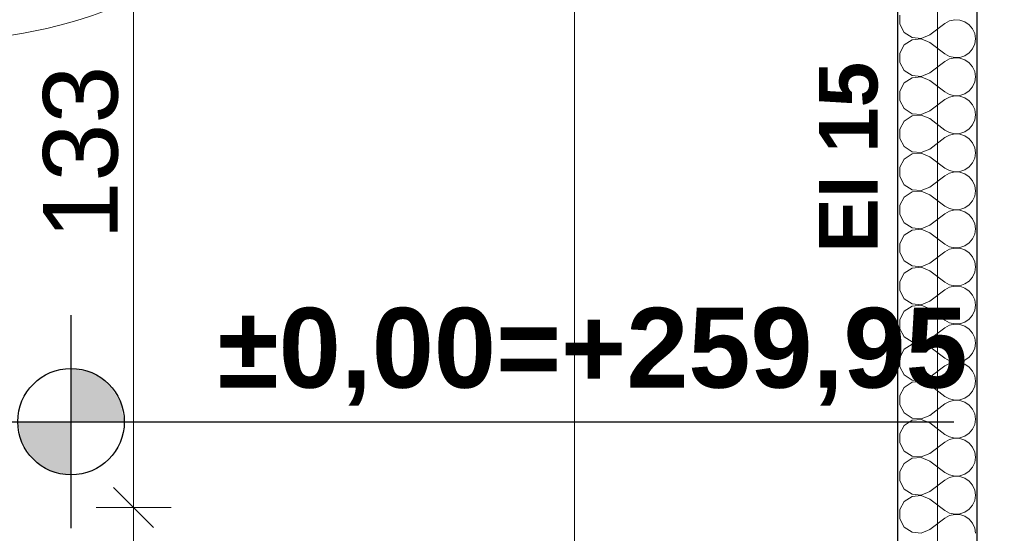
# Model space of a CAD drawing. Header units: millimetres. Extents: x -12989 to 357906, y -50379 to 30884.
# Tile 59 of 256: x 3918 to 5766, y 2500 to 3464. Entities that reach past the tile are written whole.
import ezdxf
from ezdxf.enums import TextEntityAlignment as Align

# ---------------------------------------------------------------- set-up
doc = ezdxf.new("R2010")
doc.units = ezdxf.units.MM
doc.header["$MEASUREMENT"] = 0
doc.linetypes.add('Wipeout_Contour', pattern=[1000, 0, -1000])
for name, color, linetype, lineweight in [('04-ŚCIANY DZIAŁOWE_Nr_pióra__20', 1, 'Continuous', 13), ('A_WYM_POSADZKI_Nr_pióra__1', 7, 'Continuous', 13), ('A_WYM_POSADZKI_Nr_pióra__25', 7, 'Continuous', 25), ('Nowe_04-ŚCIANY DZIAŁOWE_Nr_pióra__27', 7, 'Continuous', 25), ('Nowe_A_WYM_ZEWNETRZNE_Nr_pióra__1', 7, 'Continuous', 13), ('Nowe_A_WYM_ZEWNETRZNE_Nr_pióra__45', 7, 'Continuous', 15), ('Nowe_A_WYM_ZEWNETRZNE_Nr_pióra__85', 7, 'Continuous', 13), ('Nowe_Drzwi Archicad_Nr_pióra__20', 1, 'Continuous', 13), ('Nowe_Drzwi Archicad_Nr_pióra__23', 7, 'Continuous', 15), ('Nowe_Drzwi Archicad_Nr_pióra__27', 7, 'Continuous', 25), ('Nowe_Drzwi Archicad_Nr_pióra__3', 7, 'Continuous', 13), ('Nowe_Znaczniki drzwi Archicada_Nr_pióra__45', 7, 'Continuous', 15), ('Nowe_Znaczniki drzwi Archicada_Nr_pióra__5', 7, 'Continuous', 13), ('Nowe_Znaczniki drzwi Archicada_Nr_pióra__7', 7, 'Continuous', 13)]:
    doc.layers.add(name, color=color, linetype=linetype, lineweight=lineweight)
for name, color, linetype in [('A_WYM_POSADZKI', 7, 'Continuous'), ('Nowe_04-ŚCIANY DZIAŁOWE', 7, 'Continuous'), ('Nowe_A_OZN_STREFY', 7, 'Continuous'), ('Nowe_A_WYM_ZEWNETRZNE', 7, 'Continuous'), ('Nowe_Drzwi Archicad', 7, 'Continuous'), ('Nowe_Znaczniki drzwi Archicada', 7, 'Continuous')]:
    doc.layers.add(name, color=color, linetype=linetype)
doc.layers.add('Nowe_04-ŚCIANY DZIAŁOWE_Nr_pióra__174', color=7, linetype='Continuous', lineweight=5, true_color=0x6a6a6a)
doc.layers.add('Nowe_A_OZN_OPIS_Nr_pióra__17', color=7, linetype='Continuous', lineweight=13, true_color=0xde1212)
doc.styles.add('STYL_AUTOMATYCZNY_1', font='arial.ttf')
doc.styles.add('STYL_AUTOMATYCZNY_2', font='arial.ttf')
doc.styles.add('STYL_AUTOMATYCZNY_3', font='arial.ttf')
doc.styles.add('STYL_AUTOMATYCZNY_4', font='arial.ttf')
doc.linetypes.add('Izolacja przeciwwodna I 01 I WSC', pattern='A,0,[1,PAB.6.3 RZUT PARTERU1.Shx,S=0.396825,R=0,X=0,Y=0],-100,0', length=100)
doc.dimstyles.new('STYL_AUTOMATYCZNY__1', dxfattribs={"dimtxt": 139.999998, "dimasz": 71.25, "dimexe": 0.18, "dimexo": 0.0625, "dimgap": 0, "dimtad": 1, "dimtih": 1, "dimtoh": 1, "dimdec": 0, "dimlfac": 0.1, "dimzin": 0, "dimdsep": 46, "dimtxsty": 'STYL_AUTOMATYCZNY_3', "dimblk": 'ARROWHEAD_6', "dimblk1": 'ARROWHEAD_6', "dimblk2": 'ARROWHEAD_6', "dimcen": 0.09, "dimse1": 1, "dimse2": 1, "dimclrd": 7, "dimclre": 7, "dimclrt": 7, "dimadec": 0, "dimazin": 0, "dimtfac": 1, "dimtdec": 4, "dimtmove": 0, "dimatfit": 3, "dimfxl": 0, "dimtolj": 1, "dimtzin": 0, "dimarcsym": 0})
doc.dimstyles.new('STYL_AUTOMATYCZNY__2', dxfattribs={"dimtxt": 139.999998, "dimasz": 71.25, "dimexe": 0.18, "dimexo": 0.0625, "dimgap": 0, "dimtad": 1, "dimdec": 0, "dimlfac": 0.1, "dimzin": 0, "dimdsep": 46, "dimtxsty": 'STYL_AUTOMATYCZNY_3', "dimblk": 'ARROWHEAD_6', "dimblk1": 'ARROWHEAD_6', "dimblk2": 'ARROWHEAD_6', "dimcen": 0.09, "dimse1": 1, "dimse2": 1, "dimclrd": 7, "dimclre": 7, "dimclrt": 7, "dimadec": 0, "dimazin": 0, "dimtfac": 1, "dimtdec": 4, "dimtmove": 0, "dimatfit": 3, "dimfxl": 0, "dimtolj": 1, "dimtzin": 0, "dimarcsym": 0})
doc.dimstyles.new('STYL_AUTOMATYCZNY__4', dxfattribs={"dimtxt": 139.999998, "dimasz": 71.25, "dimexe": 0.18, "dimexo": 0.0625, "dimgap": 0, "dimtad": 1, "dimdec": 0, "dimlfac": 0.1, "dimzin": 0, "dimdsep": 46, "dimtxsty": 'STYL_AUTOMATYCZNY_3', "dimblk": 'ARROWHEAD_6', "dimblk1": 'ARROWHEAD_6', "dimblk2": 'ARROWHEAD_6', "dimcen": 0.09, "dimse1": 1, "dimse2": 1, "dimclrd": 7, "dimclre": 7, "dimclrt": 7, "dimadec": 0, "dimazin": 0, "dimtfac": 1, "dimtdec": 4, "dimtmove": 2, "dimatfit": 3, "dimfxl": 0, "dimtolj": 1, "dimtzin": 0, "dimarcsym": 0})

# ---------------------------------------------------------------- blocks, each defined once
blk = doc.blocks.new('*X58')
at = {"layer": 'Nowe_04-ŚCIANY DZIAŁOWE_Nr_pióra__174', "color": 251, "linetype": 'Continuous', "lineweight": 5, "true_color": 0x6a6a6a}
for p, q in [((5570.4, 3473), (5570.4, 3455.6)), ((5626.5, 3435.7), (5655, 3457.1)), ((5663.6, 3461.9), (5655, 3457.1)), ((5673.2, 3464.1), (5663.6, 3461.9)), ((5683.1, 3463.7), (5673.2, 3464.1)), ((5692.4, 3460.5), (5683.1, 3463.7)), ((5700.5, 3454.9), (5692.4, 3460.5)), ((5570.4, 3455.6), (5578.6, 3440.3)), ((5578.6, 3440.3), (5593.1, 3430.6)), ((5706.8, 3447.3), (5700.5, 3454.9)), ((5710.8, 3438.3), (5706.8, 3447.3)), ((5712.2, 3428.6), (5710.8, 3438.3)), ((5593.1, 3426.5), (5578.6, 3416.9)), ((5593.1, 3430.6), (5610.4, 3429)), ((5610.4, 3428.2), (5593.1, 3426.5)), ((5610.4, 3429), (5626.5, 3435.7)), ((5626.5, 3421.4), (5610.4, 3428.2)), ((5626.5, 3421.4), (5655, 3400)), ((5710.8, 3418.8), (5712.2, 3428.6)), ((5578.6, 3416.9), (5570.4, 3401.6)), ((5570.4, 3401.6), (5570.4, 3384.2)), ((5692.4, 3396.6), (5700.5, 3402.2)), ((5700.5, 3402.2), (5706.8, 3409.8)), ((5706.8, 3409.8), (5710.8, 3418.8)), ((5570.4, 3384.2), (5578.6, 3368.8)), ((5626.5, 3364.3), (5655, 3385.7)), ((5655, 3400), (5663.6, 3395.2)), ((5663.6, 3390.5), (5655, 3385.7)), ((5663.6, 3395.2), (5673.2, 3393)), ((5673.2, 3392.7), (5663.6, 3390.5)), ((5673.2, 3393), (5683.1, 3393.5)), ((5683.1, 3392.2), (5673.2, 3392.7)), ((5683.1, 3393.5), (5692.4, 3396.6)), ((5692.4, 3389.1), (5683.1, 3392.2)), ((5700.5, 3383.5), (5692.4, 3389.1)), ((5706.8, 3375.9), (5700.5, 3383.5)), ((5578.6, 3368.8), (5593.1, 3359.2)), ((5710.8, 3366.9), (5706.8, 3375.9)), ((5712.2, 3357.1), (5710.8, 3366.9)), ((5593.1, 3355.1), (5578.6, 3345.5)), ((5593.1, 3359.2), (5610.4, 3357.6)), ((5610.4, 3356.7), (5593.1, 3355.1)), ((5610.4, 3357.6), (5626.5, 3364.3)), ((5626.5, 3350), (5610.4, 3356.7)), ((5626.5, 3350), (5655, 3328.6)), ((5706.8, 3338.4), (5710.8, 3347.4)), ((5710.8, 3347.4), (5712.2, 3357.1)), ((5578.6, 3345.5), (5570.4, 3330.1)), ((5570.4, 3330.1), (5570.4, 3312.7)), ((5655, 3328.6), (5663.6, 3323.8)), ((5692.4, 3325.2), (5700.5, 3330.8)), ((5700.5, 3330.8), (5706.8, 3338.4)), ((5570.4, 3312.7), (5578.6, 3297.4)), ((5626.5, 3292.9), (5655, 3314.3)), ((5663.6, 3319.1), (5655, 3314.3)), ((5663.6, 3323.8), (5673.2, 3321.6)), ((5673.2, 3321.3), (5663.6, 3319.1)), ((5673.2, 3321.6), (5683.1, 3322.1)), ((5683.1, 3320.8), (5673.2, 3321.3)), ((5683.1, 3322.1), (5692.4, 3325.2)), ((5692.4, 3317.7), (5683.1, 3320.8)), ((5700.5, 3312.1), (5692.4, 3317.7)), ((5706.8, 3304.5), (5700.5, 3312.1)), ((5578.6, 3297.4), (5593.1, 3287.8)), ((5610.4, 3286.1), (5626.5, 3292.9)), ((5710.8, 3295.5), (5706.8, 3304.5)), ((5712.2, 3285.7), (5710.8, 3295.5)), ((5578.6, 3274), (5570.4, 3258.7)), ((5593.1, 3283.7), (5578.6, 3274)), ((5593.1, 3287.8), (5610.4, 3286.1)), ((5610.4, 3285.3), (5593.1, 3283.7)), ((5626.5, 3278.6), (5610.4, 3285.3)), ((5626.5, 3278.6), (5655, 3257.1)), ((5706.8, 3266.9), (5710.8, 3276)), ((5710.8, 3276), (5712.2, 3285.7)), ((5570.4, 3258.7), (5570.4, 3241.3)), ((5655, 3257.1), (5663.6, 3252.4)), ((5683.1, 3250.6), (5692.4, 3253.8)), ((5692.4, 3253.8), (5700.5, 3259.4)), ((5700.5, 3259.4), (5706.8, 3266.9)), ((5570.4, 3241.3), (5578.6, 3226)), ((5626.5, 3221.4), (5655, 3242.9)), ((5663.6, 3247.6), (5655, 3242.9)), ((5663.6, 3252.4), (5673.2, 3250.1)), ((5673.2, 3249.9), (5663.6, 3247.6)), ((5673.2, 3250.1), (5683.1, 3250.6)), ((5683.1, 3249.4), (5673.2, 3249.9)), ((5692.4, 3246.2), (5683.1, 3249.4)), ((5700.5, 3240.6), (5692.4, 3246.2)), ((5706.8, 3233.1), (5700.5, 3240.6)), ((5578.6, 3226), (5593.1, 3216.3)), ((5610.4, 3214.7), (5626.5, 3221.4)), ((5710.8, 3224), (5706.8, 3233.1)), ((5712.2, 3214.3), (5710.8, 3224)), ((5578.6, 3202.6), (5570.4, 3187.3)), ((5593.1, 3212.2), (5578.6, 3202.6)), ((5593.1, 3216.3), (5610.4, 3214.7)), ((5610.4, 3213.9), (5593.1, 3212.2)), ((5626.5, 3207.1), (5610.4, 3213.9)), ((5626.5, 3207.1), (5655, 3185.7)), ((5706.8, 3195.5), (5710.8, 3204.5)), ((5710.8, 3204.5), (5712.2, 3214.3)), ((5570.4, 3187.3), (5570.4, 3169.9)), ((5655, 3185.7), (5663.6, 3180.9)), ((5663.6, 3180.9), (5673.2, 3178.7)), ((5683.1, 3179.2), (5692.4, 3182.3)), ((5692.4, 3182.3), (5700.5, 3187.9)), ((5700.5, 3187.9), (5706.8, 3195.5)), ((5570.4, 3169.9), (5578.6, 3154.5)), ((5626.5, 3150), (5655, 3171.4)), ((5663.6, 3176.2), (5655, 3171.4)), ((5673.2, 3178.4), (5663.6, 3176.2)), ((5673.2, 3178.7), (5683.1, 3179.2)), ((5683.1, 3177.9), (5673.2, 3178.4)), ((5692.4, 3174.8), (5683.1, 3177.9)), ((5700.5, 3169.2), (5692.4, 3174.8)), ((5706.8, 3161.6), (5700.5, 3169.2)), ((5710.8, 3152.6), (5706.8, 3161.6)), ((5578.6, 3154.5), (5593.1, 3144.9)), ((5593.1, 3144.9), (5610.4, 3143.3)), ((5610.4, 3143.3), (5626.5, 3150)), ((5712.2, 3142.9), (5710.8, 3152.6)), ((5710.8, 3133.1), (5712.2, 3142.9)), ((5578.6, 3131.2), (5570.4, 3115.8)), ((5593.1, 3140.8), (5578.6, 3131.2)), ((5610.4, 3142.4), (5593.1, 3140.8)), ((5626.5, 3135.7), (5610.4, 3142.4)), ((5626.5, 3135.7), (5655, 3114.3)), ((5700.5, 3116.5), (5706.8, 3124.1)), ((5706.8, 3124.1), (5710.8, 3133.1)), ((5570.4, 3115.8), (5570.4, 3098.4)), ((5655, 3114.3), (5663.6, 3109.5)), ((5663.6, 3109.5), (5673.2, 3107.3)), ((5673.2, 3107), (5663.6, 3104.8)), ((5673.2, 3107.3), (5683.1, 3107.8)), ((5683.1, 3106.5), (5673.2, 3107)), ((5683.1, 3107.8), (5692.4, 3110.9)), ((5692.4, 3103.4), (5683.1, 3106.5)), ((5692.4, 3110.9), (5700.5, 3116.5)), ((5570.4, 3098.4), (5578.6, 3083.1)), ((5626.5, 3078.6), (5655, 3100)), ((5663.6, 3104.8), (5655, 3100)), ((5700.5, 3097.8), (5692.4, 3103.4)), ((5706.8, 3090.2), (5700.5, 3097.8)), ((5710.8, 3081.2), (5706.8, 3090.2)), ((5578.6, 3083.1), (5593.1, 3073.5)), ((5593.1, 3069.4), (5578.6, 3059.7)), ((5593.1, 3073.5), (5610.4, 3071.8)), ((5610.4, 3071), (5593.1, 3069.4)), ((5610.4, 3071.8), (5626.5, 3078.6)), ((5626.5, 3064.3), (5610.4, 3071)), ((5712.2, 3071.4), (5710.8, 3081.2)), ((5710.8, 3061.7), (5712.2, 3071.4)), ((5578.6, 3059.7), (5570.4, 3044.4)), ((5626.5, 3064.3), (5655, 3042.9)), ((5700.5, 3045.1), (5706.8, 3052.7)), ((5706.8, 3052.7), (5710.8, 3061.7)), ((5570.4, 3044.4), (5570.4, 3027)), ((5655, 3042.9), (5663.6, 3038.1)), ((5663.6, 3033.3), (5655, 3028.6)), ((5663.6, 3038.1), (5673.2, 3035.9)), ((5673.2, 3035.6), (5663.6, 3033.3)), ((5673.2, 3035.9), (5683.1, 3036.3)), ((5683.1, 3035.1), (5673.2, 3035.6)), ((5683.1, 3036.3), (5692.4, 3039.5)), ((5692.4, 3031.9), (5683.1, 3035.1)), ((5692.4, 3039.5), (5700.5, 3045.1)), ((5700.5, 3026.4), (5692.4, 3031.9)), ((5570.4, 3027), (5578.6, 3011.7)), ((5626.5, 3007.1), (5655, 3028.6)), ((5706.8, 3018.8), (5700.5, 3026.4)), ((5710.8, 3009.8), (5706.8, 3018.8)), ((5578.6, 3011.7), (5593.1, 3002.1)), ((5593.1, 2997.9), (5578.6, 2988.3)), ((5593.1, 3002.1), (5610.4, 3000.4)), ((5610.4, 2999.6), (5593.1, 2997.9)), ((5610.4, 3000.4), (5626.5, 3007.1)), ((5626.5, 2992.9), (5610.4, 2999.6)), ((5712.2, 3000), (5710.8, 3009.8)), ((5710.8, 2990.2), (5712.2, 3000)), ((5578.6, 2988.3), (5570.4, 2973)), ((5626.5, 2992.9), (5655, 2971.4)), ((5700.5, 2973.6), (5706.8, 2981.2)), ((5706.8, 2981.2), (5710.8, 2990.2)), ((5570.4, 2973), (5570.4, 2955.6)), ((5655, 2971.4), (5663.6, 2966.7)), ((5663.6, 2961.9), (5655, 2957.1)), ((5663.6, 2966.7), (5673.2, 2964.4)), ((5673.2, 2964.1), (5663.6, 2961.9)), ((5673.2, 2964.4), (5683.1, 2964.9)), ((5683.1, 2963.7), (5673.2, 2964.1)), ((5683.1, 2964.9), (5692.4, 2968.1)), ((5692.4, 2960.5), (5683.1, 2963.7)), ((5692.4, 2968.1), (5700.5, 2973.6)), ((5700.5, 2954.9), (5692.4, 2960.5)), ((5570.4, 2955.6), (5578.6, 2940.3)), ((5578.6, 2940.3), (5593.1, 2930.6)), ((5626.5, 2935.7), (5655, 2957.1)), ((5706.8, 2947.3), (5700.5, 2954.9)), ((5710.8, 2938.3), (5706.8, 2947.3)), ((5593.1, 2926.5), (5578.6, 2916.9)), ((5593.1, 2930.6), (5610.4, 2929)), ((5610.4, 2928.2), (5593.1, 2926.5)), ((5610.4, 2929), (5626.5, 2935.7)), ((5626.5, 2921.4), (5610.4, 2928.2)), ((5626.5, 2921.4), (5655, 2900)), ((5712.2, 2928.6), (5710.8, 2938.3)), ((5710.8, 2918.8), (5712.2, 2928.6)), ((5578.6, 2916.9), (5570.4, 2901.6)), ((5692.4, 2896.6), (5700.5, 2902.2)), ((5700.5, 2902.2), (5706.8, 2909.8)), ((5706.8, 2909.8), (5710.8, 2918.8)), ((5570.4, 2901.6), (5570.4, 2884.2)), ((5570.4, 2884.2), (5578.6, 2868.8)), ((5626.5, 2864.3), (5655, 2885.7)), ((5655, 2900), (5663.6, 2895.2)), ((5663.6, 2890.5), (5655, 2885.7)), ((5663.6, 2895.2), (5673.2, 2893)), ((5673.2, 2892.7), (5663.6, 2890.5)), ((5673.2, 2893), (5683.1, 2893.5)), ((5683.1, 2892.2), (5673.2, 2892.7)), ((5683.1, 2893.5), (5692.4, 2896.6)), ((5692.4, 2889.1), (5683.1, 2892.2)), ((5700.5, 2883.5), (5692.4, 2889.1)), ((5578.6, 2868.8), (5593.1, 2859.2)), ((5706.8, 2875.9), (5700.5, 2883.5)), ((5710.8, 2866.9), (5706.8, 2875.9)), ((5712.2, 2857.1), (5710.8, 2866.9)), ((5593.1, 2855.1), (5578.6, 2845.5)), ((5593.1, 2859.2), (5610.4, 2857.6)), ((5610.4, 2856.7), (5593.1, 2855.1)), ((5610.4, 2857.6), (5626.5, 2864.3)), ((5626.5, 2850), (5610.4, 2856.7)), ((5626.5, 2850), (5655, 2828.6)), ((5706.8, 2838.4), (5710.8, 2847.4)), ((5710.8, 2847.4), (5712.2, 2857.1)), ((5578.6, 2845.5), (5570.4, 2830.1)), ((5570.4, 2830.1), (5570.4, 2812.7)), ((5655, 2828.6), (5663.6, 2823.8)), ((5692.4, 2825.2), (5700.5, 2830.8)), ((5700.5, 2830.8), (5706.8, 2838.4)), ((5570.4, 2812.7), (5578.6, 2797.4)), ((5626.5, 2792.9), (5655, 2814.3)), ((5663.6, 2819.1), (5655, 2814.3)), ((5663.6, 2823.8), (5673.2, 2821.6)), ((5673.2, 2821.3), (5663.6, 2819.1)), ((5673.2, 2821.6), (5683.1, 2822.1)), ((5683.1, 2820.8), (5673.2, 2821.3)), ((5683.1, 2822.1), (5692.4, 2825.2)), ((5692.4, 2817.7), (5683.1, 2820.8)), ((5700.5, 2812.1), (5692.4, 2817.7)), ((5706.8, 2804.5), (5700.5, 2812.1)), ((5578.6, 2797.4), (5593.1, 2787.8)), ((5610.4, 2786.1), (5626.5, 2792.9)), ((5710.8, 2795.5), (5706.8, 2804.5)), ((5712.2, 2785.7), (5710.8, 2795.5)), ((5578.6, 2774), (5570.4, 2758.7)), ((5593.1, 2783.7), (5578.6, 2774)), ((5593.1, 2787.8), (5610.4, 2786.1)), ((5610.4, 2785.3), (5593.1, 2783.7)), ((5626.5, 2778.6), (5610.4, 2785.3)), ((5626.5, 2778.6), (5655, 2757.1)), ((5706.8, 2766.9), (5710.8, 2776)), ((5710.8, 2776), (5712.2, 2785.7)), ((5570.4, 2758.7), (5570.4, 2741.3)), ((5655, 2757.1), (5663.6, 2752.4)), ((5692.4, 2753.8), (5700.5, 2759.4)), ((5700.5, 2759.4), (5706.8, 2766.9)), ((5570.4, 2741.3), (5578.6, 2726)), ((5626.5, 2721.4), (5655, 2742.9)), ((5663.6, 2747.6), (5655, 2742.9)), ((5663.6, 2752.4), (5673.2, 2750.1)), ((5673.2, 2749.9), (5663.6, 2747.6)), ((5673.2, 2750.1), (5683.1, 2750.6)), ((5683.1, 2749.4), (5673.2, 2749.9)), ((5683.1, 2750.6), (5692.4, 2753.8)), ((5692.4, 2746.2), (5683.1, 2749.4)), ((5700.5, 2740.6), (5692.4, 2746.2)), ((5706.8, 2733.1), (5700.5, 2740.6)), ((5578.6, 2726), (5593.1, 2716.3)), ((5610.4, 2714.7), (5626.5, 2721.4)), ((5710.8, 2724), (5706.8, 2733.1)), ((5712.2, 2714.3), (5710.8, 2724)), ((5578.6, 2702.6), (5570.4, 2687.3)), ((5593.1, 2712.2), (5578.6, 2702.6)), ((5593.1, 2716.3), (5610.4, 2714.7)), ((5610.4, 2713.9), (5593.1, 2712.2)), ((5626.5, 2707.1), (5610.4, 2713.9)), ((5626.5, 2707.1), (5655, 2685.7)), ((5706.8, 2695.5), (5710.8, 2704.5)), ((5710.8, 2704.5), (5712.2, 2714.3)), ((5570.4, 2687.3), (5570.4, 2669.9)), ((5655, 2685.7), (5663.6, 2680.9)), ((5663.6, 2680.9), (5673.2, 2678.7)), ((5683.1, 2679.2), (5692.4, 2682.3)), ((5692.4, 2682.3), (5700.5, 2687.9)), ((5700.5, 2687.9), (5706.8, 2695.5)), ((5570.4, 2669.9), (5578.6, 2654.5)), ((5626.5, 2650), (5655, 2671.4)), ((5663.6, 2676.2), (5655, 2671.4)), ((5673.2, 2678.4), (5663.6, 2676.2)), ((5673.2, 2678.7), (5683.1, 2679.2)), ((5683.1, 2677.9), (5673.2, 2678.4)), ((5692.4, 2674.8), (5683.1, 2677.9)), ((5700.5, 2669.2), (5692.4, 2674.8)), ((5706.8, 2661.6), (5700.5, 2669.2)), ((5578.6, 2654.5), (5593.1, 2644.9)), ((5593.1, 2644.9), (5610.4, 2643.3)), ((5610.4, 2643.3), (5626.5, 2650)), ((5710.8, 2652.6), (5706.8, 2661.6)), ((5712.2, 2642.9), (5710.8, 2652.6)), ((5578.6, 2631.2), (5570.4, 2615.8)), ((5593.1, 2640.8), (5578.6, 2631.2)), ((5610.4, 2642.4), (5593.1, 2640.8)), ((5626.5, 2635.7), (5610.4, 2642.4)), ((5626.5, 2635.7), (5655, 2614.3)), ((5706.8, 2624.1), (5710.8, 2633.1)), ((5710.8, 2633.1), (5712.2, 2642.9)), ((5570.4, 2615.8), (5570.4, 2598.4)), ((5655, 2614.3), (5663.6, 2609.5)), ((5663.6, 2609.5), (5673.2, 2607.3)), ((5673.2, 2607), (5663.6, 2604.8)), ((5673.2, 2607.3), (5683.1, 2607.8)), ((5683.1, 2606.5), (5673.2, 2607)), ((5683.1, 2607.8), (5692.4, 2610.9)), ((5692.4, 2603.4), (5683.1, 2606.5)), ((5692.4, 2610.9), (5700.5, 2616.5)), ((5700.5, 2616.5), (5706.8, 2624.1)), ((5570.4, 2598.4), (5578.6, 2583.1)), ((5626.5, 2578.6), (5655, 2600)), ((5663.6, 2604.8), (5655, 2600)), ((5700.5, 2597.8), (5692.4, 2603.4)), ((5706.8, 2590.2), (5700.5, 2597.8)), ((5710.8, 2581.2), (5706.8, 2590.2)), ((5578.6, 2583.1), (5593.1, 2573.5)), ((5593.1, 2573.5), (5610.4, 2571.8)), ((5610.4, 2571), (5593.1, 2569.4)), ((5610.4, 2571.8), (5626.5, 2578.6)), ((5626.5, 2564.3), (5610.4, 2571)), ((5712.2, 2571.4), (5710.8, 2581.2)), ((5710.8, 2561.7), (5712.2, 2571.4)), ((5578.6, 2559.7), (5570.4, 2544.4)), ((5593.1, 2569.4), (5578.6, 2559.7)), ((5626.5, 2564.3), (5655, 2542.9)), ((5700.5, 2545.1), (5706.8, 2552.7)), ((5706.8, 2552.7), (5710.8, 2561.7)), ((5570.4, 2544.4), (5570.4, 2527)), ((5655, 2542.9), (5663.6, 2538.1)), ((5663.6, 2533.3), (5655, 2528.6)), ((5663.6, 2538.1), (5673.2, 2535.9)), ((5673.2, 2535.6), (5663.6, 2533.3)), ((5673.2, 2535.9), (5683.1, 2536.3)), ((5683.1, 2535.1), (5673.2, 2535.6)), ((5683.1, 2536.3), (5692.4, 2539.5)), ((5692.4, 2531.9), (5683.1, 2535.1)), ((5692.4, 2539.5), (5700.5, 2545.1)), ((5570.4, 2527), (5578.6, 2511.7)), ((5626.5, 2507.1), (5655, 2528.6)), ((5700.5, 2526.4), (5692.4, 2531.9)), ((5706.8, 2518.8), (5700.5, 2526.4)), ((5710.8, 2509.8), (5706.8, 2518.8)), ((5578.6, 2511.7), (5593.1, 2502.1)), ((5593.1, 2502.1), (5610.4, 2500.4)), ((5610.4, 2500.4), (5626.5, 2507.1)), ((5712.2, 2500), (5710.8, 2509.8))]:
    blk.add_line(p, q, dxfattribs=at)
blk = doc.blocks.new('Ściana_5_1', base_point=(5640.7, 14850))
at = {"color": 254, "linetype": 'Wipeout_Contour', "lineweight": 0, "ltscale": 25881.224624}
blk.add_wipeout([(5565.7, 150), (5715.7, 150), (5715.7, 4630.4), (5565.7, 4630.4)], dxfattribs=at).dxf.layer = 'Nowe_04-ŚCIANY DZIAŁOWE'
at = {"layer": 'Nowe_04-ŚCIANY DZIAŁOWE_Nr_pióra__27', "color": 7, "linetype": 'Continuous', "lineweight": 25, "flags": 128}
for points in [[(5565.7, 4630.4), (5565.7, 2000)], [(5715.7, 150), (5715.7, 4630.4)]]:
    blk.add_lwpolyline(points, dxfattribs=at)
at = {"layer": 'Nowe_04-ŚCIANY DZIAŁOWE', "color": 7, "lineweight": 25}
blk.add_blockref('*X58', (0, 0), dxfattribs=at)
blk = doc.blocks.new('WSC Marker D[14]_1', base_point=(3665.7, 3875))
at = {"layer": 'Nowe_Znaczniki drzwi Archicada_Nr_pióra__45', "color": 7, "linetype": 'Continuous', "lineweight": 15}
blk.add_line((4190.7, 3875), (3565.7, 3875), dxfattribs=at)
at = {"layer": 'Nowe_Znaczniki drzwi Archicada_Nr_pióra__5', "color": 7, "linetype": 'Continuous', "lineweight": 13, "flags": 128}
blk.add_lwpolyline([(4315.7, 3750, 1), (4315.7, 4000, 1)], format="xyb", close=True, dxfattribs=at)
at = {"layer": 'Nowe_Znaczniki drzwi Archicada_Nr_pióra__7', "color": 7, "lineweight": 13, "style": 'STYL_AUTOMATYCZNY_2'}
for tag, height, rotation, p in [('DUMMY_290', 100, 90, (3450, 3875)), ('AC_WIDO_ID', 100, 90, (4400, 3819.9)), ('DUMMY_287', 100, 90, (4000, 3375)), ('DUMMY_288', 100, 90, (4200, 3375)), ('DUMMY_289', 100, 90, (4400, 3375)), ('AC_MarkerText_2', 110, 360, (3747.9, 3928.2)), ('AC_MarkerText_3', 110, 360, (3664, 3708.2))]:
    blk.add_attdef(tag, text='', height=height, rotation=rotation, dxfattribs=at).set_placement(p, align=Align.BOTTOM_LEFT)
blk = doc.blocks.new('WSC Drzwi 26[13]_1')
at = {"layer": 'Nowe_Drzwi Archicad_Nr_pióra__20', "color": 1, "linetype": 'Continuous', "lineweight": 13}
for p, q in [((4015.7, 4275), (4015.7, 4375)), ((4415.7, 4375), (4415.7, 4275)), ((4215.7, 4125), (4197.5, 4223.3)), ((4215.7, 4125), (4291.7, 4190))]:
    blk.add_line(p, q, dxfattribs=at)
for centre, start, end in [((4498.6, 4425), 160.5288, 199.4712), ((3932.9, 4225), 340.5288, 19.4712)]:
    blk.add_arc(centre, 300, start, end, dxfattribs=at)
at = {"layer": 'Nowe_Drzwi Archicad_Nr_pióra__3', "color": 7, "linetype": 'Continuous', "lineweight": 13}
blk.add_arc((3765.7, 4325), 900, 270, 0, dxfattribs=at)
at = {"layer": 'Nowe_Znaczniki drzwi Archicada', "color": 7, "lineweight": 15}
blk.add_blockref('WSC Marker D[14]_1', (3665.7, 3875), dxfattribs=at).add_auto_attribs({'AC_MarkerText_2': '90', 'AC_MarkerText_3': '200', 'AC_WIDO_ID': 'D3'})
at = {"color": 254, "linetype": 'Wipeout_Contour', "lineweight": 0, "ltscale": 22949.066717}
blk.add_wipeout([(3765.7, 4375), (3715.7, 4375), (3715.7, 4325), (3765.7, 4325)], dxfattribs=at).dxf.layer = 'Nowe_Drzwi Archicad'
at = {"color": 254, "linetype": 'Wipeout_Contour', "lineweight": 0, "ltscale": 20220.278447}
blk.add_wipeout([(3715.7, 3375), (3765.7, 3375), (3765.7, 3425), (3715.7, 3425)], dxfattribs=at).dxf.layer = 'Nowe_Drzwi Archicad'
at = {"layer": 'Nowe_Drzwi Archicad_Nr_pióra__23', "color": 7, "linetype": 'Continuous', "lineweight": 15}
for p, q in [((3715.7, 4375), (3715.7, 4380)), ((3765.7, 4380), (3715.7, 4380)), ((3715.7, 4325), (3715.7, 4375)), ((3715.7, 4375), (3765.7, 4375)), ((3765.7, 4375), (3765.7, 4380)), ((3765.7, 4375), (3765.7, 4325)), ((3765.7, 4325), (3715.7, 4325)), ((3715.7, 3375), (3715.7, 3425)), ((3715.7, 3425), (3765.7, 3425)), ((3765.7, 3425), (3765.7, 3375)), ((3715.7, 3375), (3715.7, 3370)), ((3765.7, 3375), (3715.7, 3375)), ((3765.7, 3370), (3715.7, 3370)), ((3765.7, 3375), (3765.7, 3370))]:
    blk.add_line(p, q, dxfattribs=at)
at = {"layer": 'Nowe_Drzwi Archicad_Nr_pióra__27', "color": 7, "linetype": 'Continuous', "lineweight": 25}
for p, q in [((3665.7, 4380), (3715.7, 4380)), ((3715.7, 4380), (3765.7, 4380)), ((3715.7, 4380), (3765.7, 4380)), ((3765.7, 4380), (3815.7, 4380)), ((3665.7, 3370), (3715.7, 3370)), ((3715.7, 3370), (3765.7, 3370)), ((3715.7, 3370), (3765.7, 3370)), ((3765.7, 3370), (3815.7, 3370))]:
    blk.add_line(p, q, dxfattribs=at)
at = {"layer": 'Nowe_Drzwi Archicad_Nr_pióra__3', "color": 7, "linetype": 'Continuous', "lineweight": 13}
blk.add_line((3765.7, 4325), (4665.7, 4325), dxfattribs=at)
blk = doc.blocks.new('Ściana_6_1', base_point=(3815.7, 150))
at = {"layer": 'Nowe_Drzwi Archicad', "color": 7, "linetype": 'Continuous', "lineweight": 13}
blk.add_blockref('WSC Drzwi 26[13]_1', (0, 0), dxfattribs=at)
blk = doc.blocks.new('*D267')
at = {"layer": 'Nowe_A_WYM_ZEWNETRZNE_Nr_pióra__45', "color": 7, "linetype": 'Continuous', "lineweight": 15}
for p, q in [((-1341, 187.5), (-1266, 112.5)), ((-1341, 37.5), (-1266, -37.5))]:
    blk.add_line(p, q, dxfattribs=at)
at = {"layer": 'Nowe_A_WYM_ZEWNETRZNE_Nr_pióra__85', "color": 7, "linetype": 'Continuous', "lineweight": 13}
for p, q in [((-1303.5, 150), (-1303.5, 6849.8)), ((-1233.2, 150), (-1373.8, 150)), ((-1303.5, 0), (-1303.5, 150)), ((-1233.2, 0), (-1373.8, 0)), ((-1303.5, -56.2), (-1303.5, 0))]:
    blk.add_line(p, q, dxfattribs=at)
at = {"layer": 'Nowe_A_WYM_ZEWNETRZNE_Nr_pióra__1', "color": 7, "lineweight": 13, "insert": (-1331.5, -251.1), "char_height": 140, "attachment_point": 7, "rotation": 90, "style": 'STYL_AUTOMATYCZNY_3'}
blk.add_mtext('\\A1;{\\pql;\\fArial|b0|i0|c238|p0;\\W1.000000;15}', dxfattribs=at)
blk = doc.blocks.new('ARROWHEAD_6')
at = {"color": 0, "linetype": 'Continuous', "lineweight": 0}
for p, q in [((-0.5, -0.5), (0.5, 0.5)), ((0, 0), (-1, 0))]:
    blk.add_line(p, q, dxfattribs=at)
blk = doc.blocks.new('*D268')
at = {"layer": 'Nowe_A_WYM_ZEWNETRZNE_Nr_pióra__45', "color": 7, "linetype": 'Continuous', "lineweight": 15}
blk.add_line((-1341, 187.5), (-1266, 112.5), dxfattribs=at)
at = {"layer": 'Nowe_A_WYM_ZEWNETRZNE_Nr_pióra__85', "color": 7, "linetype": 'Continuous', "lineweight": 13}
blk.add_line((-1303.5, 150), (-1303.5, 6849.8), dxfattribs=at)
blk = doc.blocks.new('*D269')
at = {"layer": 'Nowe_A_WYM_ZEWNETRZNE_Nr_pióra__45', "color": 7, "linetype": 'Continuous', "lineweight": 15}
for p, q in [((-1341, 6887.3), (-1266, 6812.3)), ((-1341, 187.5), (-1266, 112.5))]:
    blk.add_line(p, q, dxfattribs=at)
at = {"layer": 'Nowe_A_WYM_ZEWNETRZNE_Nr_pióra__85', "color": 7, "linetype": 'Continuous', "lineweight": 13}
for p, q in [((-1233.2, 6849.8), (-1373.8, 6849.8)), ((-1303.5, 150), (-1303.5, 6849.8))]:
    blk.add_line(p, q, dxfattribs=at)
at = {"layer": 'Nowe_A_WYM_ZEWNETRZNE_Nr_pióra__1', "color": 7, "lineweight": 13, "char_height": 140, "attachment_point": 7, "rotation": 90, "style": 'STYL_AUTOMATYCZNY_3'}
for s, insert in [('\\A1;{\\pql;\\fArial|b0|i0|c238|p0;\\W1.000000;15}', (-1331.5, 6598.8)), ('\\A1;{\\pql;\\fArial|b0|i0|c238|p0;\\W1.000000;670}', (-1331.5, 3233))]:
    blk.add_mtext(s, dxfattribs=dict(at, insert=insert))
blk = doc.blocks.new('*D323')
at = {"layer": 'Nowe_A_WYM_ZEWNETRZNE_Nr_pióra__45', "color": 7, "linetype": 'Continuous', "lineweight": 15}
for p, q in [((3853.2, -1542.1), (3778.2, -1617.1)), ((5603.2, -1542.1), (5528.2, -1617.1))]:
    blk.add_line(p, q, dxfattribs=at)
at = {"layer": 'Nowe_A_WYM_ZEWNETRZNE_Nr_pióra__85', "color": 7, "linetype": 'Continuous', "lineweight": 13}
for p, q in [((3815.7, -1649.9), (3815.7, -1509.3)), ((5565.7, -1649.9), (5565.7, -1509.3)), ((3665.7, -1579.6), (3815.7, -1579.6)), ((3815.7, -1579.6), (5565.7, -1579.6))]:
    blk.add_line(p, q, dxfattribs=at)
at = {"layer": 'Nowe_A_WYM_ZEWNETRZNE_Nr_pióra__1', "color": 7, "lineweight": 13, "char_height": 140, "attachment_point": 7, "style": 'STYL_AUTOMATYCZNY_3'}
for s, insert in [('\\A1;{\\pql;\\fArial|b0|i0|c238|p0;\\W1.000000;175}', (4423.8, -1551.6)), ('\\A1;{\\pql;\\fArial|b0|i0|c238|p0;\\W1.000000;15}', (5314.7, -1551.6))]:
    blk.add_mtext(s, dxfattribs=dict(at, insert=insert))
blk = doc.blocks.new('*D324')
at = {"layer": 'Nowe_A_WYM_ZEWNETRZNE_Nr_pióra__45', "color": 7, "linetype": 'Continuous', "lineweight": 15}
for p, q in [((5603.2, -1542.1), (5528.2, -1617.1)), ((5753.2, -1542.1), (5678.2, -1617.1))]:
    blk.add_line(p, q, dxfattribs=at)
at = {"layer": 'Nowe_A_WYM_ZEWNETRZNE_Nr_pióra__85', "color": 7, "linetype": 'Continuous', "lineweight": 13}
for p, q in [((5565.7, -1649.9), (5565.7, -1509.3)), ((5715.7, -1649.9), (5715.7, -1509.3)), ((5565.7, -1579.6), (5715.7, -1579.6))]:
    blk.add_line(p, q, dxfattribs=at)
blk = doc.blocks.new('*D325')
at = {"layer": 'Nowe_A_WYM_ZEWNETRZNE_Nr_pióra__45', "color": 7, "linetype": 'Continuous', "lineweight": 15}
for p, q in [((5753.2, -1542.1), (5678.2, -1617.1)), ((36387.5, -1542.1), (36312.5, -1617.1))]:
    blk.add_line(p, q, dxfattribs=at)
at = {"layer": 'Nowe_A_WYM_ZEWNETRZNE_Nr_pióra__85', "color": 7, "linetype": 'Continuous', "lineweight": 13}
for p, q in [((5715.7, -1649.9), (5715.7, -1509.3)), ((36350, -1649.9), (36350, -1509.3)), ((5715.7, -1579.6), (36350, -1579.6))]:
    blk.add_line(p, q, dxfattribs=at)
at = {"layer": 'Nowe_A_WYM_ZEWNETRZNE_Nr_pióra__1', "color": 7, "lineweight": 13, "char_height": 140, "attachment_point": 7, "style": 'STYL_AUTOMATYCZNY_3'}
for s, insert in [('\\A1;{\\pql;\\fArial|b0|i0|c238|p0;\\W1.000000;3\xa0063}', (20685.9, -1551.6)), ('\\A1;{\\pql;\\fArial|b0|i0|c238|p0;\\W1.000000;15}', (36098.9, -1551.6))]:
    blk.add_mtext(s, dxfattribs=dict(at, insert=insert))
blk = doc.blocks.new('*D327')
at = {"layer": 'Nowe_A_WYM_ZEWNETRZNE_Nr_pióra__45', "color": 7, "linetype": 'Continuous', "lineweight": 15}
for p, q in [((36387.5, -1542.1), (36312.5, -1617.1)), ((36462.5, -1617.1), (36537.5, -1542.1))]:
    blk.add_line(p, q, dxfattribs=at)
at = {"layer": 'Nowe_A_WYM_ZEWNETRZNE_Nr_pióra__85', "color": 7, "linetype": 'Continuous', "lineweight": 13}
for p, q in [((36350, -1649.9), (36350, -1509.3)), ((36500, -1649.9), (36500, -1509.3)), ((5715.7, -1579.6), (36350, -1579.6)), ((36350, -1579.6), (36500, -1579.6)), ((36500, -1579.6), (36556.2, -1579.6))]:
    blk.add_line(p, q, dxfattribs=at)
blk = doc.blocks.new('Koty wysokościowe_2_1', base_point=(4014.2, 2709.6))
at = {"layer": 'A_WYM_POSADZKI_Nr_pióra__25', "linetype": 'Continuous', "lineweight": 25}
for points in [[(4014.2, 2709.6), (4114.2, 2709.6), (4106.6, 2747.8), (4084.9, 2780.3), (4052.5, 2802), (4014.2, 2809.6)], [(4014.2, 2709.6), (3914.2, 2709.6), (3921.8, 2671.3), (3943.5, 2638.9), (3975.9, 2617.2), (4014.2, 2609.6)]]:
    blk.add_hatch(color=7, dxfattribs=at).paths.add_polyline_path(points)
at = {"layer": 'A_WYM_POSADZKI_Nr_pióra__25', "color": 7, "linetype": 'Continuous', "lineweight": 25}
for p, q in [((4014.2, 2509.6), (4014.2, 2909.6)), ((3814.2, 2709.6), (5671.9, 2709.6))]:
    blk.add_line(p, q, dxfattribs=at)
blk.add_circle((4014.2, 2709.6), 100, dxfattribs=at)
at = {"layer": 'A_WYM_POSADZKI_Nr_pióra__1', "color": 7, "lineweight": 13, "insert": (4289.2, 2739.6), "char_height": 150, "attachment_point": 7, "style": 'STYL_AUTOMATYCZNY_4'}
blk.add_mtext('\\A1;{\\pql;\\fArial|b1|i0|c238|p0;\\W1.000000;±0,00=+259,95}', dxfattribs=at)
blk = doc.blocks.new('*D397')
at = {"layer": 'Nowe_A_WYM_ZEWNETRZNE_Nr_pióra__45', "color": 7, "linetype": 'Continuous', "lineweight": 15}
for p, q in [((1158.9, 187.5), (1233.9, 112.5)), ((1158.9, 37.5), (1233.9, -37.5))]:
    blk.add_line(p, q, dxfattribs=at)
at = {"layer": 'Nowe_A_WYM_ZEWNETRZNE_Nr_pióra__85', "color": 7, "linetype": 'Continuous', "lineweight": 13}
for p, q in [((1196.4, 150), (1196.4, 3150)), ((1266.7, 150), (1126.1, 150)), ((1196.4, 0), (1196.4, 150)), ((1266.7, 0), (1126.1, 0)), ((1196.4, -56.2), (1196.4, 0))]:
    blk.add_line(p, q, dxfattribs=at)
at = {"layer": 'Nowe_A_WYM_ZEWNETRZNE_Nr_pióra__1', "color": 7, "lineweight": 13, "insert": (1168.4, -251.1), "char_height": 140, "attachment_point": 7, "rotation": 90, "style": 'STYL_AUTOMATYCZNY_3'}
blk.add_mtext('\\A1;{\\pql;\\fArial|b0|i0|c238|p0;\\W1.000000;15}', dxfattribs=at)
blk = doc.blocks.new('*D398')
at = {"layer": 'Nowe_A_WYM_ZEWNETRZNE_Nr_pióra__45', "color": 7, "linetype": 'Continuous', "lineweight": 15}
for p, q in [((1158.9, 3187.5), (1233.9, 3112.5)), ((1158.9, 187.5), (1233.9, 112.5))]:
    blk.add_line(p, q, dxfattribs=at)
at = {"layer": 'Nowe_A_WYM_ZEWNETRZNE_Nr_pióra__85', "color": 7, "linetype": 'Continuous', "lineweight": 13}
for p, q in [((1266.7, 3150), (1126.1, 3150)), ((1196.4, 150), (1196.4, 3150))]:
    blk.add_line(p, q, dxfattribs=at)
at = {"layer": 'Nowe_A_WYM_ZEWNETRZNE_Nr_pióra__1', "color": 7, "lineweight": 13, "char_height": 140, "attachment_point": 7, "rotation": 90, "style": 'STYL_AUTOMATYCZNY_3'}
for s, insert in [('\\A1;{\\pql;\\fArial|b0|i0|c238|p0;\\W1.000000;15}', (1168.4, 2898.9)), ('\\A1;{\\pql;\\fArial|b0|i0|c238|p0;\\W1.000000;300}', (1168.4, 1383))]:
    blk.add_mtext(s, dxfattribs=dict(at, insert=insert))
blk = doc.blocks.new('*D409')
at = {"layer": 'Nowe_A_WYM_ZEWNETRZNE_Nr_pióra__45', "color": 7, "linetype": 'Continuous', "lineweight": 15}
for p, q in [((4996.7, 7062.5), (4921.7, 7137.5)), ((4921.7, 2037.5), (4996.7, 1962.5))]:
    blk.add_line(p, q, dxfattribs=at)
at = {"layer": 'Nowe_A_WYM_ZEWNETRZNE_Nr_pióra__85', "color": 7, "linetype": 'Continuous', "lineweight": 13}
for p, q in [((4959.2, 7100), (4959.2, 7156.3)), ((5029.5, 7100), (4888.9, 7100)), ((4959.2, 2000), (4959.2, 7100)), ((5029.5, 2000), (4888.9, 2000))]:
    blk.add_line(p, q, dxfattribs=at)
at = {"layer": 'Nowe_A_WYM_ZEWNETRZNE_Nr_pióra__1', "color": 7, "lineweight": 13, "insert": (4931.2, 3896.3), "char_height": 140, "attachment_point": 7, "rotation": 90, "style": 'STYL_AUTOMATYCZNY_3'}
blk.add_mtext('\\A1;{\\pql;\\fArial|b0|i0|c238|p0;\\W1.000000;510}', dxfattribs=at)
blk = doc.blocks.new('*D410')
at = {"layer": 'Nowe_A_WYM_ZEWNETRZNE_Nr_pióra__45', "color": 7, "linetype": 'Continuous', "lineweight": 15}
for p, q in [((4094.2, 2586), (4169.2, 2511)), ((4094.2, 2037.5), (4169.2, 1962.5))]:
    blk.add_line(p, q, dxfattribs=at)
at = {"layer": 'Nowe_A_WYM_ZEWNETRZNE_Nr_pióra__85', "color": 7, "linetype": 'Continuous', "lineweight": 13}
for p, q in [((4202, 2548.5), (4061.4, 2548.5)), ((4131.7, 2000), (4131.7, 2548.5)), ((4202, 2000), (4061.4, 2000)), ((4131.7, 1943.7), (4131.7, 2000))]:
    blk.add_line(p, q, dxfattribs=at)
at = {"layer": 'Nowe_A_WYM_ZEWNETRZNE_Nr_pióra__1', "color": 7, "lineweight": 13, "insert": (4103.7, 2167.5), "char_height": 140, "attachment_point": 7, "rotation": 90, "style": 'STYL_AUTOMATYCZNY_3'}
blk.add_mtext('\\A1;{\\pql;\\fArial|b0|i0|c238|p0;\\W1.000000;55}', dxfattribs=at)
blk = doc.blocks.new('*D411')
at = {"layer": 'Nowe_A_WYM_ZEWNETRZNE_Nr_pióra__45', "color": 7, "linetype": 'Continuous', "lineweight": 15}
for p, q in [((4094.2, 3912.5), (4169.2, 3837.5)), ((4094.2, 2586), (4169.2, 2511))]:
    blk.add_line(p, q, dxfattribs=at)
at = {"layer": 'Nowe_A_WYM_ZEWNETRZNE_Nr_pióra__85', "color": 7, "linetype": 'Continuous', "lineweight": 13}
for p, q in [((4202, 3875), (4061.4, 3875)), ((4131.7, 2548.5), (4131.7, 3875)), ((4202, 2548.5), (4061.4, 2548.5))]:
    blk.add_line(p, q, dxfattribs=at)
at = {"layer": 'Nowe_A_WYM_ZEWNETRZNE_Nr_pióra__1', "color": 7, "lineweight": 13, "insert": (4103.7, 3051.6), "char_height": 140, "attachment_point": 7, "rotation": 90, "style": 'STYL_AUTOMATYCZNY_3'}
blk.add_mtext('\\A1;{\\pql;\\fArial|b0|i0|c238|p0;\\W1.000000;133}', dxfattribs=at)

msp = doc.modelspace()

# ---------------------------------------------------------------- linework, layer by layer
at = {"layer": 'Nowe_A_OZN_STREFY', "color": 7, "linetype": 'Continuous', "lineweight": 0, "true_color": 0xffffff, "flags": 128}
msp.add_lwpolyline([(15386.3, 14850), (5715.7, 14850), (5715.7, 150), (7149.8, 150), (7149.8, 330), (7249.8, 330), (7249.8, 150), (10499.8, 150)], dxfattribs=at)
msp.add_lwpolyline([(3815.7, 6849.8), (3815.7, 2000), (5565.7, 2000), (5565.7, 6849.8)], close=True, dxfattribs=at)

# ---------------------------------------------------------------- next in the draw order: block references
at = {"layer": 'Nowe_04-ŚCIANY DZIAŁOWE', "color": 7, "lineweight": 25}
for name, p in [('Ściana_5_1', (5640.7, 14850)), ('Ściana_6_1', (3815.7, 150))]:
    msp.add_blockref(name, p, dxfattribs=at)

# ---------------------------------------------------------------- next in the draw order: linework, layer by layer
at = {"layer": '04-ŚCIANY DZIAŁOWE_Nr_pióra__20', "color": 1, "linetype": 'Izolacja przeciwwodna I 01 I WSC', "lineweight": 13}
msp.add_line((5640.7, 6905.4), (5640.7, 150), dxfattribs=at)

# ---------------------------------------------------------------- next in the draw order: block references
at = {"layer": 'A_WYM_POSADZKI', "color": 7, "lineweight": 25}
msp.add_blockref('Koty wysokościowe_2_1', (4014.2, 2709.6), dxfattribs=at)

# ---------------------------------------------------------------- next in the draw order: texts
at = {"layer": 'Nowe_A_OZN_OPIS_Nr_pióra__17', "color": 12, "linetype": 'Continuous', "lineweight": 13, "true_color": 0xde1212, "insert": (5529.9, 3026.5), "char_height": 110, "attachment_point": 7, "rotation": 90, "style": 'STYL_AUTOMATYCZNY_1'}
msp.add_mtext('\\A1;{\\pql;\\fArial|b1|i0|c238|p0;\\W1.000000;EI 15}', dxfattribs=at)

# ---------------------------------------------------------------- next in the draw order: dimensions: what is measured, and where the dimension line sits
at = {"layer": 'Nowe_A_WYM_ZEWNETRZNE', "color": 7, "linetype": 'Continuous', "lineweight": 13}
for base, p1, p2, picture, middle in [((5565.7, -1579.6), (3815.7, 3499.9), (5565.7, 7500), '*D323', (4583.6, -1481.6)), ((5715.7, -1579.6), (5565.7, 7500), (5715.7, 7500), '*D324', (5421.2, -1481.6)), ((36350, -1579.6), (5715.7, 7500), (36350, 150), '*D325', (20926, -1481.6)), ((36500, -1579.6), (36350, 7500), (36500, 7500), '*D327', (36205.5, -1481.6))]:
    dim = msp.add_linear_dim(base=base, p1=p1, p2=p2, dimstyle='STYL_AUTOMATYCZNY__1', dxfattribs=at)
    dim.commit()
    dim.dimension.update_dxf_attribs({"geometry": picture, "text_midpoint": middle, "dimtype": 160})
for base, p1, p2, dimstyle, picture, middle in [((4959.2, 7100), (4690.7, 2000), (4584.9, 7100), 'STYL_AUTOMATYCZNY__4', '*D409', (4861.2, 4056.1)), ((-1303.5, 6849.8), (18000, 150), (2607.9, 6849.8), 'STYL_AUTOMATYCZNY__2', '*D269', (-1401.5, 3392.8)), ((-1303.5, 150), (18000, 0), (-350, 150), 'STYL_AUTOMATYCZNY__2', '*D267', (-1401.5, -144.5)), ((-1303.5145359, 150), (-350, 150), (18000, 150), 'STYL_AUTOMATYCZNY__2', '*D268', (-1401.5145349, 149.8814173)), ((4131.7, 3875), (3165.7, 2548.5), (4315.7, 3875), 'STYL_AUTOMATYCZNY__2', '*D411', (4033.7, 3211.4)), ((1196.4, 3150), (18000, 150), (1657.9, 3150), 'STYL_AUTOMATYCZNY__2', '*D398', (1098.4, 1542.9)), ((1196.4, 150), (18000, 0), (18000, 150), 'STYL_AUTOMATYCZNY__2', '*D397', (1098.4, -144.5)), ((4131.7, 2548.5), (4690.7, 2000), (3165.7, 2548.5), 'STYL_AUTOMATYCZNY__2', '*D410', (4033.7, 2274))]:
    dim = msp.add_linear_dim(base=base, p1=p1, p2=p2, angle=90, dimstyle=dimstyle, dxfattribs=at)
    dim.commit()
    dim.dimension.update_dxf_attribs({"geometry": picture, "text_midpoint": middle, "dimtype": 160, "text_rotation": 90})

doc.saveas('drawing.dxf')
